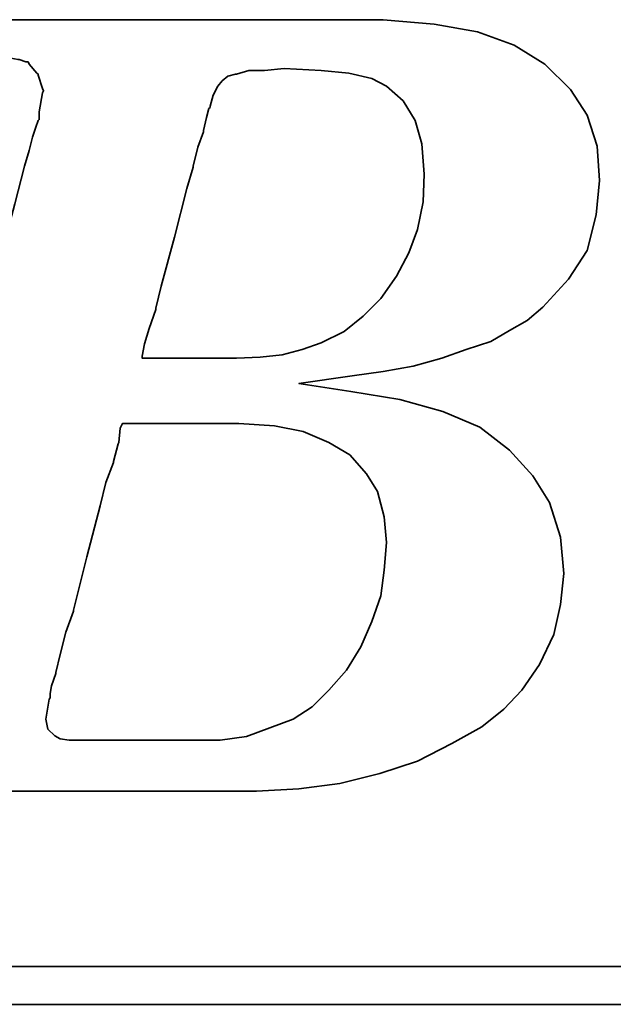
# Model space of a CAD drawing. Extents: x -283 to 368, y -132 to 87.
# Tile 30 of 48: x 337.49 to 338.54, y 30.24 to 31.98. Entities that reach past the tile are written whole.
import ezdxf

# ---------------------------------------------------------------- set-up
doc = ezdxf.new("R2010")
doc.units = 0
doc.header["$MEASUREMENT"] = 0
doc.layers.add('DIM', color=4, linetype='CONTINUOUS')
doc.layers.add('layer 1', color=7, linetype='CONTINUOUS')

# ---------------------------------------------------------------- blocks, each defined once
blk = doc.blocks.new('TBI MOTION logo(完整正式版)')
at = {"layer": 'layer 1', "color": 22, "lineweight": 35}
for points, knots in [([(-64.65375, -6.86375), (-64.65375, -6.86375), (-64.84375, -7.29625), (-64.84375, -7.29625), (-64.84375, -7.29625), (-64.84375, -7.29625), (-64.86875, -7.34375), (-64.86875, -7.34375), (-64.86875, -7.34375), (-64.86875, -7.34375), (-64.86875, -7.36875), (-64.86875, -7.36875), (-64.86875, -7.36875), (-64.86875, -7.36875), (-65.15375, -7.65375), (-65.15375, -7.65375), (-65.15375, -7.65375), (-65.15375, -7.65375), (-65.17875, -7.65375), (-65.17875, -7.65375), (-65.17875, -7.65375), (-65.17875, -7.65375), (-65.20375, -7.67875), (-65.20375, -7.67875), (-65.20375, -7.67875), (-65.20375, -7.67875), (-65.58875, -7.87125), (-65.58875, -7.87125), (-65.58875, -7.87125), (-65.58875, -7.87125), (-65.63375, -7.87125), (-65.63375, -7.87125), (-65.63375, -7.87125), (-65.63375, -7.87125), (-65.65875, -7.89375), (-65.65875, -7.89375), (-65.65875, -7.89375), (-65.65875, -7.89375), (-66.09375, -7.94375), (-66.09375, -7.94375), (-66.09375, -7.94375), (-66.09375, -7.94375), (-66.11375, -7.94375), (-66.11375, -7.94375), (-66.11375, -7.94375), (-66.11375, -7.94375), (-66.16375, -7.94375), (-66.16375, -7.94375), (-66.16375, -7.94375), (-66.16375, -7.94375), (-66.30875, -7.94375), (-66.30875, -7.94375), (-66.30875, -7.94375), (-66.30875, -7.94375), (-66.69375, -7.94375), (-66.69375, -7.94375), (-66.69375, -7.94375), (-66.69375, -7.94375), (-67.07375, -7.94375), (-67.07375, -7.94375), (-67.07375, -7.94375), (-67.07375, -7.94375), (-67.12375, -7.94375), (-67.12375, -7.94375), (-67.12375, -7.94375), (-67.12375, -7.94375), (-67.12375, -7.96625), (-67.12375, -7.96625), (-67.12375, -7.96625), (-67.12375, -7.96625), (-67.14875, -7.99125), (-67.14875, -7.99125), (-67.14875, -7.99125), (-67.14875, -7.99125), (-67.24375, -8.34875), (-67.24375, -8.34875), (-67.24375, -8.34875), (-67.24375, -8.34875), (-67.31375, -8.68625), (-67.31375, -8.68625), (-67.31375, -8.68625), (-67.31375, -8.68625), (-67.26875, -8.68625), (-67.26875, -8.68625), (-67.26875, -8.68625), (-67.26875, -8.68625), (-67.07375, -8.68625), (-67.07375, -8.68625), (-67.07375, -8.68625), (-67.07375, -8.68625), (-66.54875, -8.68625), (-66.54875, -8.68625), (-66.54875, -8.68625), (-66.54875, -8.68625), (-65.82625, -8.68625), (-65.82625, -8.68625), (-65.82625, -8.68625), (-65.82625, -8.68625), (-65.01375, -8.68625), (-65.01375, -8.68625), (-65.01375, -8.68625), (-65.01375, -8.68625), (-64.05375, -8.68625), (-64.05375, -8.68625), (-64.05375, -8.68625), (-64.05375, -8.68625), (-62.08375, -8.68625), (-62.08375, -8.68625), (-62.08375, -8.68625), (-62.08375, -8.68625), (-60.06875, -8.68625), (-60.06875, -8.68625), (-60.06875, -8.68625), (-60.06875, -8.68625), (-59.10875, -8.68625), (-59.10875, -8.68625), (-59.10875, -8.68625), (-59.10875, -8.68625), (-58.29375, -8.68625), (-58.29375, -8.68625), (-58.29375, -8.68625), (-58.29375, -8.68625), (-57.57375, -8.68625), (-57.57375, -8.68625), (-57.57375, -8.68625), (-57.57375, -8.68625), (-57.04875, -8.68625), (-57.04875, -8.68625), (-57.04875, -8.68625), (-57.04875, -8.68625), (-56.85375, -8.68625), (-56.85375, -8.68625), (-56.85375, -8.68625), (-56.85375, -8.68625), (-56.70875, -8.68625), (-56.70875, -8.68625), (-56.70875, -8.68625), (-56.70875, -8.68625), (-56.61375, -8.68625), (-56.61375, -8.68625), (-56.61375, -8.68625), (-56.61375, -8.68625), (-56.56875, -8.68625), (-56.56875, -8.68625), (-56.56875, -8.68625), (-56.56875, -8.68625), (-55.65375, -8.63875), (-55.65375, -8.63875), (-55.65375, -8.63875), (-55.65375, -8.63875), (-54.76875, -8.51875), (-54.76875, -8.51875), (-54.76875, -8.51875), (-54.76875, -8.51875), (-53.90375, -8.30375), (-53.90375, -8.30375), (-53.90375, -8.30375), (-53.90375, -8.30375), (-53.08875, -8.03875), (-53.08875, -8.03875), (-53.08875, -8.03875), (-53.08875, -8.03875), (-52.34375, -7.65375), (-52.34375, -7.65375), (-52.34375, -7.65375), (-52.34375, -7.65375), (-51.69875, -7.29625), (-51.69875, -7.29625), (-51.69875, -7.29625), (-51.69875, -7.29625), (-51.21875, -6.91125), (-51.21875, -6.91125), (-51.21875, -6.91125), (-51.21875, -6.91125), (-50.83375, -6.50375), (-50.83375, -6.50375), (-50.83375, -6.50375), (-50.83375, -6.50375), (-50.44875, -5.94875), (-50.44875, -5.94875), (-50.44875, -5.94875), (-50.44875, -5.94875), (-50.13875, -5.30375), (-50.13875, -5.30375), (-50.13875, -5.30375), (-50.13875, -5.30375), (-49.99375, -4.65375), (-49.99375, -4.65375), (-49.99375, -4.65375), (-49.99375, -4.65375), (-49.92375, -3.98375), (-49.92375, -3.98375), (-49.92375, -3.98375), (-49.92375, -3.98375), (-49.99375, -3.19374), (-49.99375, -3.19374), (-49.99375, -3.19374), (-49.99375, -3.19374), (-50.23374, -2.44874), (-50.23374, -2.44874), (-50.23374, -2.44874), (-50.23374, -2.44874), (-50.59375, -1.87374), (-50.59375, -1.87374), (-50.59375, -1.87374), (-50.59375, -1.87374), (-51.09875, -1.31874), (-51.09875, -1.31874), (-51.09875, -1.31874), (-51.09875, -1.31874), (-51.74375, -0.81875), (-51.74375, -0.81875), (-51.74375, -0.81875), (-51.74375, -0.81875), (-52.53875, -0.48125), (-52.53875, -0.48125), (-52.53875, -0.48125), (-52.53875, -0.48125), (-53.47375, -0.21875), (-53.47375, -0.21875), (-53.47375, -0.21875), (-53.47375, -0.21875), (-54.52875, -0.04874), (-54.52875, -0.04874), (-54.52875, -0.04874), (-54.52875, -0.04874), (-55.65375, 0.12125), (-55.65375, 0.12125), (-55.65375, 0.12125), (-55.65375, 0.12125), (-54.50375, 0.28624), (-54.50375, 0.28624), (-54.50375, 0.28624), (-54.50375, 0.28624), (-53.83375, 0.38124), (-53.83375, 0.38124), (-53.83375, 0.38124), (-53.83375, 0.38124), (-53.18375, 0.50125), (-53.18375, 0.50125), (-53.18375, 0.50125), (-53.18375, 0.50125), (-52.55875, 0.66874), (-52.55875, 0.66874), (-52.55875, 0.66874), (-52.55875, 0.66874), (-52.03375, 0.86124), (-52.03375, 0.86124), (-52.03375, 0.86124), (-52.03375, 0.86124), (-51.50374, 1.03124), (-51.50374, 1.03124), (-51.50374, 1.03124), (-51.50374, 1.03124), (-51.09875, 1.27125), (-51.09875, 1.27125), (-51.09875, 1.27125), (-51.09875, 1.27125), (-50.71375, 1.48624), (-50.71375, 1.48624), (-50.71375, 1.48624), (-50.71375, 1.48624), (-50.37625, 1.77625), (-50.37625, 1.77625), (-50.37625, 1.77625), (-50.37625, 1.77625), (-49.82375, 2.37625), (-49.82375, 2.37625), (-49.82375, 2.37625), (-49.82375, 2.37625), (-49.41875, 2.99625), (-49.41875, 2.99625), (-49.41875, 2.99625), (-49.41875, 2.99625), (-49.22375, 3.76625), (-49.22375, 3.76625), (-49.22375, 3.76625), (-49.22375, 3.76625), (-49.15375, 4.50874), (-49.15375, 4.50874), (-49.15375, 4.50874), (-49.15375, 4.50874), (-49.20375, 5.25125), (-49.20375, 5.25125), (-49.20375, 5.25125), (-49.20375, 5.25125), (-49.41875, 5.92625), (-49.41875, 5.92625), (-49.41875, 5.92625), (-49.41875, 5.92625), (-49.77875, 6.47625), (-49.77875, 6.47625), (-49.77875, 6.47625), (-49.77875, 6.47625), (-50.33125, 7.02624), (-50.33125, 7.02624), (-50.33125, 7.02624), (-50.33125, 7.02624), (-51.00125, 7.43625), (-51.00125, 7.43625), (-51.00125, 7.43625), (-51.00125, 7.43625), (-51.79375, 7.72625), (-51.79375, 7.72625), (-51.79375, 7.72625), (-51.79375, 7.72625), (-52.72875, 7.89124), (-52.72875, 7.89124), (-52.72875, 7.89124), (-52.72875, 7.89124), (-53.83375, 7.98625), (-53.83375, 7.98625), (-53.83375, 7.98625), (-53.83375, 7.98625), (-53.92875, 7.98625), (-53.92875, 7.98625), (-53.92875, 7.98625), (-53.92875, 7.98625), (-54.26375, 7.98625), (-54.26375, 7.98625), (-54.26375, 7.98625), (-54.26375, 7.98625), (-54.74375, 7.98625), (-54.74375, 7.98625), (-54.74375, 7.98625), (-54.74375, 7.98625), (-55.36875, 7.98625), (-55.36875, 7.98625), (-55.36875, 7.98625), (-55.36875, 7.98625), (-56.13375, 7.98625), (-56.13375, 7.98625), (-56.13375, 7.98625), (-56.13375, 7.98625), (-56.94875, 7.98625), (-56.94875, 7.98625), (-56.94875, 7.98625), (-56.94875, 7.98625), (-58.77625, 7.98625), (-58.77625, 7.98625), (-58.77625, 7.98625), (-58.77625, 7.98625), (-60.59875, 7.98625), (-60.59875, 7.98625), (-60.59875, 7.98625), (-60.59875, 7.98625), (-61.41375, 7.98625), (-61.41375, 7.98625), (-61.41375, 7.98625), (-61.41375, 7.98625), (-62.17875, 7.98625), (-62.17875, 7.98625), (-62.17875, 7.98625), (-62.17875, 7.98625), (-62.80375, 7.98625), (-62.80375, 7.98625), (-62.80375, 7.98625), (-62.80375, 7.98625), (-63.30625, 7.98625), (-63.30625, 7.98625), (-63.30625, 7.98625), (-63.30625, 7.98625), (-63.57375, 7.98625), (-63.57375, 7.98625), (-63.57375, 7.98625), (-63.57375, 7.98625), (-63.57375, 7.96375), (-63.57375, 7.96375), (-63.57375, 7.96375), (-63.57375, 7.96375), (-63.59875, 7.94125), (-63.59875, 7.94125), (-63.59875, 7.94125), (-63.59875, 7.94125), (-63.69375, 7.55625), (-63.69375, 7.55625), (-63.69375, 7.55625), (-63.69375, 7.55625), (-63.76375, 7.24624), (-63.76375, 7.24624), (-63.76375, 7.24624), (-63.76375, 7.24624), (-63.23875, 7.24624), (-63.23875, 7.24624), (-63.23875, 7.24624), (-63.23875, 7.24624), (-62.75875, 7.24624), (-62.75875, 7.24624), (-62.75875, 7.24624), (-62.75875, 7.24624), (-62.61125, 7.24624), (-62.61125, 7.24624), (-62.61125, 7.24624), (-62.61125, 7.24624), (-62.56625, 7.24624), (-62.56625, 7.24624), (-62.56625, 7.24624), (-62.56625, 7.24624), (-62.22875, 7.24624), (-62.22875, 7.24624), (-62.22875, 7.24624), (-62.22875, 7.24624), (-62.20375, 7.24624), (-62.20375, 7.24624), (-62.20375, 7.24624), (-62.20375, 7.24624), (-62.17875, 7.21875), (-62.17875, 7.21875), (-62.17875, 7.21875), (-62.17875, 7.21875), (-61.96375, 7.17125), (-61.96375, 7.17125), (-61.96375, 7.17125), (-61.96375, 7.17125), (-61.72375, 7.12624), (-61.72375, 7.12624), (-61.72375, 7.12624), (-61.72375, 7.12624), (-61.70375, 7.12624), (-61.70375, 7.12624), (-61.70375, 7.12624), (-61.70375, 7.12624), (-61.55875, 7.07624), (-61.55875, 7.07624), (-61.55875, 7.07624), (-61.55875, 7.07624), (-61.50875, 7.07624), (-61.50875, 7.07624), (-61.50875, 7.07624), (-61.50875, 7.07624), (-61.48375, 7.02624), (-61.48375, 7.02624), (-61.48375, 7.02624), (-61.48375, 7.02624), (-61.31875, 6.83375), (-61.31875, 6.83375), (-61.31875, 6.83375), (-61.31875, 6.83375), (-61.29375, 6.81125), (-61.29375, 6.81125), (-61.29375, 6.81125), (-61.29375, 6.81125), (-61.29375, 6.78625), (-61.29375, 6.78625), (-61.29375, 6.78625), (-61.29375, 6.78625), (-61.19875, 6.50124), (-61.19875, 6.50124), (-61.19875, 6.50124), (-61.19875, 6.50124), (-61.17375, 6.45124), (-61.17375, 6.45124), (-61.17375, 6.45124), (-61.17375, 6.45124), (-61.19875, 6.40625), (-61.19875, 6.40625), (-61.19875, 6.40625), (-61.19875, 6.40625), (-61.26875, 5.99624), (-61.26875, 5.99624), (-61.26875, 5.99624), (-61.26875, 5.99624), (-61.26875, 5.85125), (-61.26875, 5.85125), (-61.26875, 5.85125), (-61.26875, 5.85125), (-61.26875, 5.82625), (-61.26875, 5.82625), (-61.26875, 5.82625), (-61.26875, 5.82625), (-61.29375, 5.80625), (-61.29375, 5.80625), (-61.29375, 5.80625), (-61.29375, 5.80625), (-61.34125, 5.66125), (-61.34125, 5.66125), (-61.34125, 5.66125), (-61.34125, 5.66125), (-61.41375, 5.44625), (-61.41375, 5.44625), (-61.41375, 5.44625), (-61.41375, 5.44625), (-61.48375, 5.15625), (-61.48375, 5.15625), (-61.48375, 5.15625), (-61.48375, 5.15625), (-61.58375, 4.82124), (-61.58375, 4.82124), (-61.58375, 4.82124), (-61.58375, 4.82124), (-61.79875, 4.00375), (-61.79875, 4.00375), (-61.79875, 4.00375), (-61.79875, 4.00375), (-62.05875, 2.99625), (-62.05875, 2.99625), (-62.05875, 2.99625), (-62.05875, 2.99625), (-62.34875, 1.91625), (-62.34875, 1.91625), (-62.34875, 1.91625), (-62.34875, 1.91625), (-62.97375, -0.41124), (-62.97375, -0.41124), (-62.97375, -0.41124), (-62.97375, -0.41124), (-63.59875, -2.75875), (-63.59875, -2.75875), (-63.59875, -2.75875), (-63.59875, -2.75875), (-63.88375, -3.86374), (-63.88375, -3.86374), (-63.88375, -3.86374), (-63.88375, -3.86374), (-64.14875, -4.82374), (-64.14875, -4.82374), (-64.14875, -4.82374), (-64.14875, -4.82374), (-64.36375, -5.64125), (-64.36375, -5.64125), (-64.36375, -5.64125), (-64.36375, -5.64125), (-64.43625, -5.97625), (-64.43625, -5.97625), (-64.43625, -5.97625), (-64.43625, -5.97625), (-64.50875, -6.28625), (-64.50875, -6.28625), (-64.50875, -6.28625), (-64.50875, -6.28625), (-64.50875, -6.30875), (-64.50875, -6.30875), (-64.50875, -6.30875), (-64.50875, -6.30875), (-64.57875, -6.50375), (-64.57875, -6.50375), (-64.57875, -6.50375), (-64.57875, -6.50375), (-64.62875, -6.69625), (-64.62875, -6.69625), (-64.62875, -6.69625), (-64.62875, -6.69625), (-64.62875, -6.76875), (-64.62875, -6.76875), (-64.62875, -6.76875), (-64.62875, -6.76875), (-64.62875, -6.81375), (-64.62875, -6.81375), (-64.62875, -6.81375), (-64.62875, -6.81375), (-64.62875, -6.83875), (-64.62875, -6.83875), (-64.62875, -6.83875), (-64.62875, -6.83875), (-64.65375, -6.86375), (-64.65375, -6.86375)], [0, 0, 0, 0, 0.00719424, 0.00719424, 0.00719424, 0.00719424, 0.01438849, 0.01438849, 0.01438849, 0.01438849, 0.02158273, 0.02158273, 0.02158273, 0.02158273, 0.02877698, 0.02877698, 0.02877698, 0.02877698, 0.03597122, 0.03597122, 0.03597122, 0.03597122, 0.04316547, 0.04316547, 0.04316547, 0.04316547, 0.05035971, 0.05035971, 0.05035971, 0.05035971, 0.05755396, 0.05755396, 0.05755396, 0.05755396, 0.0647482, 0.0647482, 0.0647482, 0.0647482, 0.07194245, 0.07194245, 0.07194245, 0.07194245, 0.07913669, 0.07913669, 0.07913669, 0.07913669, 0.08633094, 0.08633094, 0.08633094, 0.08633094, 0.09352518, 0.09352518, 0.09352518, 0.09352518, 0.10071942, 0.10071942, 0.10071942, 0.10071942, 0.10791367, 0.10791367, 0.10791367, 0.10791367, 0.11510791, 0.11510791, 0.11510791, 0.11510791, 0.12230216, 0.12230216, 0.12230216, 0.12230216, 0.1294964, 0.1294964, 0.1294964, 0.1294964, 0.13669065, 0.13669065, 0.13669065, 0.13669065, 0.14388489, 0.14388489, 0.14388489, 0.14388489, 0.15107914, 0.15107914, 0.15107914, 0.15107914, 0.15827338, 0.15827338, 0.15827338, 0.15827338, 0.16546763, 0.16546763, 0.16546763, 0.16546763, 0.17266187, 0.17266187, 0.17266187, 0.17266187, 0.17985612, 0.17985612, 0.17985612, 0.17985612, 0.18705036, 0.18705036, 0.18705036, 0.18705036, 0.1942446, 0.1942446, 0.1942446, 0.1942446, 0.20143885, 0.20143885, 0.20143885, 0.20143885, 0.20863309, 0.20863309, 0.20863309, 0.20863309, 0.21582734, 0.21582734, 0.21582734, 0.21582734, 0.22302158, 0.22302158, 0.22302158, 0.22302158, 0.23021583, 0.23021583, 0.23021583, 0.23021583, 0.23741007, 0.23741007, 0.23741007, 0.23741007, 0.24460432, 0.24460432, 0.24460432, 0.24460432, 0.25179856, 0.25179856, 0.25179856, 0.25179856, 0.25899281, 0.25899281, 0.25899281, 0.25899281, 0.26618705, 0.26618705, 0.26618705, 0.26618705, 0.27338129, 0.27338129, 0.27338129, 0.27338129, 0.28057554, 0.28057554, 0.28057554, 0.28057554, 0.28776978, 0.28776978, 0.28776978, 0.28776978, 0.29496403, 0.29496403, 0.29496403, 0.29496403, 0.30215827, 0.30215827, 0.30215827, 0.30215827, 0.30935252, 0.30935252, 0.30935252, 0.30935252, 0.31654676, 0.31654676, 0.31654676, 0.31654676, 0.32374101, 0.32374101, 0.32374101, 0.32374101, 0.33093525, 0.33093525, 0.33093525, 0.33093525, 0.3381295, 0.3381295, 0.3381295, 0.3381295, 0.34532374, 0.34532374, 0.34532374, 0.34532374, 0.35251799, 0.35251799, 0.35251799, 0.35251799, 0.35971223, 0.35971223, 0.35971223, 0.35971223, 0.36690647, 0.36690647, 0.36690647, 0.36690647, 0.37410072, 0.37410072, 0.37410072, 0.37410072, 0.38129496, 0.38129496, 0.38129496, 0.38129496, 0.38848921, 0.38848921, 0.38848921, 0.38848921, 0.39568345, 0.39568345, 0.39568345, 0.39568345, 0.4028777, 0.4028777, 0.4028777, 0.4028777, 0.41007194, 0.41007194, 0.41007194, 0.41007194, 0.41726619, 0.41726619, 0.41726619, 0.41726619, 0.42446043, 0.42446043, 0.42446043, 0.42446043, 0.43165468, 0.43165468, 0.43165468, 0.43165468, 0.43884892, 0.43884892, 0.43884892, 0.43884892, 0.44604317, 0.44604317, 0.44604317, 0.44604317, 0.45323741, 0.45323741, 0.45323741, 0.45323741, 0.46043165, 0.46043165, 0.46043165, 0.46043165, 0.4676259, 0.4676259, 0.4676259, 0.4676259, 0.47482014, 0.47482014, 0.47482014, 0.47482014, 0.48201439, 0.48201439, 0.48201439, 0.48201439, 0.48920863, 0.48920863, 0.48920863, 0.48920863, 0.49640288, 0.49640288, 0.49640288, 0.49640288, 0.50359712, 0.50359712, 0.50359712, 0.50359712, 0.51079137, 0.51079137, 0.51079137, 0.51079137, 0.51798561, 0.51798561, 0.51798561, 0.51798561, 0.52517986, 0.52517986, 0.52517986, 0.52517986, 0.5323741, 0.5323741, 0.5323741, 0.5323741, 0.53956835, 0.53956835, 0.53956835, 0.53956835, 0.54676259, 0.54676259, 0.54676259, 0.54676259, 0.55395683, 0.55395683, 0.55395683, 0.55395683, 0.56115108, 0.56115108, 0.56115108, 0.56115108, 0.56834532, 0.56834532, 0.56834532, 0.56834532, 0.57553957, 0.57553957, 0.57553957, 0.57553957, 0.58273381, 0.58273381, 0.58273381, 0.58273381, 0.58992806, 0.58992806, 0.58992806, 0.58992806, 0.5971223, 0.5971223, 0.5971223, 0.5971223, 0.60431655, 0.60431655, 0.60431655, 0.60431655, 0.61151079, 0.61151079, 0.61151079, 0.61151079, 0.61870504, 0.61870504, 0.61870504, 0.61870504, 0.62589928, 0.62589928, 0.62589928, 0.62589928, 0.63309353, 0.63309353, 0.63309353, 0.63309353, 0.64028777, 0.64028777, 0.64028777, 0.64028777, 0.64748201, 0.64748201, 0.64748201, 0.64748201, 0.65467626, 0.65467626, 0.65467626, 0.65467626, 0.6618705, 0.6618705, 0.6618705, 0.6618705, 0.66906475, 0.66906475, 0.66906475, 0.66906475, 0.67625899, 0.67625899, 0.67625899, 0.67625899, 0.68345324, 0.68345324, 0.68345324, 0.68345324, 0.69064748, 0.69064748, 0.69064748, 0.69064748, 0.69784173, 0.69784173, 0.69784173, 0.69784173, 0.70503597, 0.70503597, 0.70503597, 0.70503597, 0.71223022, 0.71223022, 0.71223022, 0.71223022, 0.71942446, 0.71942446, 0.71942446, 0.71942446, 0.72661871, 0.72661871, 0.72661871, 0.72661871, 0.73381295, 0.73381295, 0.73381295, 0.73381295, 0.74100719, 0.74100719, 0.74100719, 0.74100719, 0.74820144, 0.74820144, 0.74820144, 0.74820144, 0.75539568, 0.75539568, 0.75539568, 0.75539568, 0.76258993, 0.76258993, 0.76258993, 0.76258993, 0.76978417, 0.76978417, 0.76978417, 0.76978417, 0.77697842, 0.77697842, 0.77697842, 0.77697842, 0.78417266, 0.78417266, 0.78417266, 0.78417266, 0.79136691, 0.79136691, 0.79136691, 0.79136691, 0.79856115, 0.79856115, 0.79856115, 0.79856115, 0.8057554, 0.8057554, 0.8057554, 0.8057554, 0.81294964, 0.81294964, 0.81294964, 0.81294964, 0.82014388, 0.82014388, 0.82014388, 0.82014388, 0.82733813, 0.82733813, 0.82733813, 0.82733813, 0.83453237, 0.83453237, 0.83453237, 0.83453237, 0.84172662, 0.84172662, 0.84172662, 0.84172662, 0.84892086, 0.84892086, 0.84892086, 0.84892086, 0.85611511, 0.85611511, 0.85611511, 0.85611511, 0.86330935, 0.86330935, 0.86330935, 0.86330935, 0.8705036, 0.8705036, 0.8705036, 0.8705036, 0.87769784, 0.87769784, 0.87769784, 0.87769784, 0.88489209, 0.88489209, 0.88489209, 0.88489209, 0.89208633, 0.89208633, 0.89208633, 0.89208633, 0.89928058, 0.89928058, 0.89928058, 0.89928058, 0.90647482, 0.90647482, 0.90647482, 0.90647482, 0.91366906, 0.91366906, 0.91366906, 0.91366906, 0.92086331, 0.92086331, 0.92086331, 0.92086331, 0.92805755, 0.92805755, 0.92805755, 0.92805755, 0.9352518, 0.9352518, 0.9352518, 0.9352518, 0.94244604, 0.94244604, 0.94244604, 0.94244604, 0.94964029, 0.94964029, 0.94964029, 0.94964029, 0.95683453, 0.95683453, 0.95683453, 0.95683453, 0.96402878, 0.96402878, 0.96402878, 0.96402878, 0.97122302, 0.97122302, 0.97122302, 0.97122302, 0.97841727, 0.97841727, 0.97841727, 0.97841727, 0.98561151, 0.98561151, 0.98561151, 0.98561151, 0.99280576, 0.99280576, 0.99280576, 0.99280576, 1, 1, 1, 1]), ([(-57.50375, 6.35625), (-57.50375, 6.35625), (-57.57375, 6.11625), (-57.57375, 6.11625), (-57.57375, 6.11625), (-57.57375, 6.11625), (-57.57375, 6.09125), (-57.57375, 6.09125), (-57.57375, 6.09125), (-57.57375, 6.09125), (-57.59875, 6.06625), (-57.59875, 6.06625), (-57.59875, 6.06625), (-57.59875, 6.06625), (-57.64875, 5.87625), (-57.64875, 5.87625), (-57.64875, 5.87625), (-57.64875, 5.87625), (-57.71875, 5.58875), (-57.71875, 5.58875), (-57.71875, 5.58875), (-57.71875, 5.58875), (-57.71875, 5.56625), (-57.71875, 5.56625), (-57.71875, 5.56625), (-57.71875, 5.56625), (-57.83875, 5.23125), (-57.83875, 5.23125), (-57.83875, 5.23125), (-57.83875, 5.23125), (-57.93625, 4.82124), (-57.93625, 4.82124), (-57.93625, 4.82124), (-57.93625, 4.82124), (-57.93625, 4.79624), (-57.93625, 4.79624), (-57.93625, 4.79624), (-57.93625, 4.79624), (-58.07875, 4.34125), (-58.07875, 4.34125), (-58.07875, 4.34125), (-58.07875, 4.34125), (-58.34375, 3.28625), (-58.34375, 3.28625), (-58.34375, 3.28625), (-58.34375, 3.28625), (-58.62875, 2.23124), (-58.62875, 2.23124), (-58.62875, 2.23124), (-58.62875, 2.23124), (-58.74875, 1.75125), (-58.74875, 1.75125), (-58.74875, 1.75125), (-58.74875, 1.75125), (-58.74875, 1.72625), (-58.74875, 1.72625), (-58.74875, 1.72625), (-58.74875, 1.72625), (-58.89375, 1.31625), (-58.89375, 1.31625), (-58.89375, 1.31625), (-58.89375, 1.31625), (-58.98875, 0.98124), (-58.98875, 0.98124), (-58.98875, 0.98124), (-58.98875, 0.98124), (-59.03875, 0.71625), (-59.03875, 0.71625), (-59.03875, 0.71625), (-59.03875, 0.71625), (-59.03875, 0.66874), (-59.03875, 0.66874), (-59.03875, 0.66874), (-59.03875, 0.66874), (-58.91875, 0.66874), (-58.91875, 0.66874), (-58.91875, 0.66874), (-58.91875, 0.66874), (-58.53375, 0.66874), (-58.53375, 0.66874), (-58.53375, 0.66874), (-58.53375, 0.66874), (-58.10375, 0.66874), (-58.10375, 0.66874), (-58.10375, 0.66874), (-58.10375, 0.66874), (-57.66875, 0.66874), (-57.66875, 0.66874), (-57.66875, 0.66874), (-57.66875, 0.66874), (-57.33375, 0.66874), (-57.33375, 0.66874), (-57.33375, 0.66874), (-57.33375, 0.66874), (-57.09375, 0.66874), (-57.09375, 0.66874), (-57.09375, 0.66874), (-57.09375, 0.66874), (-56.99875, 0.66874), (-56.99875, 0.66874), (-56.99875, 0.66874), (-56.99875, 0.66874), (-56.49375, 0.69374), (-56.49375, 0.69374), (-56.49375, 0.69374), (-56.49375, 0.69374), (-56.01375, 0.74374), (-56.01375, 0.74374), (-56.01375, 0.74374), (-56.01375, 0.74374), (-55.58375, 0.86124), (-55.58375, 0.86124), (-55.58375, 0.86124), (-55.58375, 0.86124), (-55.17375, 1.00624), (-55.17375, 1.00624), (-55.17375, 1.00624), (-55.17375, 1.00624), (-54.67375, 1.24625), (-54.67375, 1.24625), (-54.67375, 1.24625), (-54.67375, 1.24625), (-54.26375, 1.58124), (-54.26375, 1.58124), (-54.26375, 1.58124), (-54.26375, 1.58124), (-53.87875, 1.96374), (-53.87875, 1.96374), (-53.87875, 1.96374), (-53.87875, 1.96374), (-53.54375, 2.44625), (-53.54375, 2.44625), (-53.54375, 2.44625), (-53.54375, 2.44625), (-53.27875, 2.95125), (-53.27875, 2.95125), (-53.27875, 2.95125), (-53.27875, 2.95125), (-53.08875, 3.45124), (-53.08875, 3.45124), (-53.08875, 3.45124), (-53.08875, 3.45124), (-52.96875, 4.05124), (-52.96875, 4.05124), (-52.96875, 4.05124), (-52.96875, 4.05124), (-52.94375, 4.65125), (-52.94375, 4.65125), (-52.94375, 4.65125), (-52.94375, 4.65125), (-52.99375, 5.30125), (-52.99375, 5.30125), (-52.99375, 5.30125), (-52.99375, 5.30125), (-53.13875, 5.80625), (-53.13875, 5.80625), (-53.13875, 5.80625), (-53.13875, 5.80625), (-53.39875, 6.23625), (-53.39875, 6.23625), (-53.39875, 6.23625), (-53.39875, 6.23625), (-53.75875, 6.54875), (-53.75875, 6.54875), (-53.75875, 6.54875), (-53.75875, 6.54875), (-54.07375, 6.71625), (-54.07375, 6.71625), (-54.07375, 6.71625), (-54.07375, 6.71625), (-54.57375, 6.83375), (-54.57375, 6.83375), (-54.57375, 6.83375), (-54.57375, 6.83375), (-55.17375, 6.88625), (-55.17375, 6.88625), (-55.17375, 6.88625), (-55.17375, 6.88625), (-55.96875, 6.93125), (-55.96875, 6.93125), (-55.96875, 6.93125), (-55.96875, 6.93125), (-56.39875, 6.88625), (-56.39875, 6.88625), (-56.39875, 6.88625), (-56.39875, 6.88625), (-56.42125, 6.88625), (-56.42125, 6.88625), (-56.42125, 6.88625), (-56.42125, 6.88625), (-56.73375, 6.88625), (-56.73375, 6.88625), (-56.73375, 6.88625), (-56.73375, 6.88625), (-56.99875, 6.81125), (-56.99875, 6.81125), (-56.99875, 6.81125), (-56.99875, 6.81125), (-57.02375, 6.81125), (-57.02375, 6.81125), (-57.02375, 6.81125), (-57.02375, 6.81125), (-57.18875, 6.76625), (-57.18875, 6.76625), (-57.18875, 6.76625), (-57.18875, 6.76625), (-57.30875, 6.66625), (-57.30875, 6.66625), (-57.30875, 6.66625), (-57.30875, 6.66625), (-57.40875, 6.54875), (-57.40875, 6.54875), (-57.40875, 6.54875), (-57.40875, 6.54875), (-57.50375, 6.35625), (-57.50375, 6.35625)], [0, 0, 0, 0, 0.01851852, 0.01851852, 0.01851852, 0.01851852, 0.03703704, 0.03703704, 0.03703704, 0.03703704, 0.05555556, 0.05555556, 0.05555556, 0.05555556, 0.07407407, 0.07407407, 0.07407407, 0.07407407, 0.09259259, 0.09259259, 0.09259259, 0.09259259, 0.11111111, 0.11111111, 0.11111111, 0.11111111, 0.12962963, 0.12962963, 0.12962963, 0.12962963, 0.14814815, 0.14814815, 0.14814815, 0.14814815, 0.16666667, 0.16666667, 0.16666667, 0.16666667, 0.18518519, 0.18518519, 0.18518519, 0.18518519, 0.2037037, 0.2037037, 0.2037037, 0.2037037, 0.22222222, 0.22222222, 0.22222222, 0.22222222, 0.24074074, 0.24074074, 0.24074074, 0.24074074, 0.25925926, 0.25925926, 0.25925926, 0.25925926, 0.27777778, 0.27777778, 0.27777778, 0.27777778, 0.2962963, 0.2962963, 0.2962963, 0.2962963, 0.31481481, 0.31481481, 0.31481481, 0.31481481, 0.33333333, 0.33333333, 0.33333333, 0.33333333, 0.35185185, 0.35185185, 0.35185185, 0.35185185, 0.37037037, 0.37037037, 0.37037037, 0.37037037, 0.38888889, 0.38888889, 0.38888889, 0.38888889, 0.40740741, 0.40740741, 0.40740741, 0.40740741, 0.42592593, 0.42592593, 0.42592593, 0.42592593, 0.44444444, 0.44444444, 0.44444444, 0.44444444, 0.46296296, 0.46296296, 0.46296296, 0.46296296, 0.48148148, 0.48148148, 0.48148148, 0.48148148, 0.5, 0.5, 0.5, 0.5, 0.51851852, 0.51851852, 0.51851852, 0.51851852, 0.53703704, 0.53703704, 0.53703704, 0.53703704, 0.55555556, 0.55555556, 0.55555556, 0.55555556, 0.57407407, 0.57407407, 0.57407407, 0.57407407, 0.59259259, 0.59259259, 0.59259259, 0.59259259, 0.61111111, 0.61111111, 0.61111111, 0.61111111, 0.62962963, 0.62962963, 0.62962963, 0.62962963, 0.64814815, 0.64814815, 0.64814815, 0.64814815, 0.66666667, 0.66666667, 0.66666667, 0.66666667, 0.68518519, 0.68518519, 0.68518519, 0.68518519, 0.7037037, 0.7037037, 0.7037037, 0.7037037, 0.72222222, 0.72222222, 0.72222222, 0.72222222, 0.74074074, 0.74074074, 0.74074074, 0.74074074, 0.75925926, 0.75925926, 0.75925926, 0.75925926, 0.77777778, 0.77777778, 0.77777778, 0.77777778, 0.7962963, 0.7962963, 0.7962963, 0.7962963, 0.81481481, 0.81481481, 0.81481481, 0.81481481, 0.83333333, 0.83333333, 0.83333333, 0.83333333, 0.85185185, 0.85185185, 0.85185185, 0.85185185, 0.87037037, 0.87037037, 0.87037037, 0.87037037, 0.88888889, 0.88888889, 0.88888889, 0.88888889, 0.90740741, 0.90740741, 0.90740741, 0.90740741, 0.92592593, 0.92592593, 0.92592593, 0.92592593, 0.94444444, 0.94444444, 0.94444444, 0.94444444, 0.96296296, 0.96296296, 0.96296296, 0.96296296, 0.98148148, 0.98148148, 0.98148148, 0.98148148, 1, 1, 1, 1]), ([(-61.03125, -6.57375), (-61.03125, -6.57375), (-61.03125, -6.67125), (-61.03125, -6.67125), (-61.03125, -6.67125), (-61.03125, -6.67125), (-61.05375, -6.69625), (-61.05375, -6.69625), (-61.05375, -6.69625), (-61.05375, -6.69625), (-61.12375, -7.12875), (-61.12375, -7.12875), (-61.12375, -7.12875), (-61.12375, -7.12875), (-61.07875, -7.34375), (-61.07875, -7.34375), (-61.07875, -7.34375), (-61.07875, -7.34375), (-60.93375, -7.48875), (-60.93375, -7.48875), (-60.93375, -7.48875), (-60.93375, -7.48875), (-60.81375, -7.55625), (-60.81375, -7.55625), (-60.81375, -7.55625), (-60.81375, -7.55625), (-60.62375, -7.58375), (-60.62375, -7.58375), (-60.62375, -7.58375), (-60.62375, -7.58375), (-60.30875, -7.58375), (-60.30875, -7.58375), (-60.30875, -7.58375), (-60.30875, -7.58375), (-59.97375, -7.58375), (-59.97375, -7.58375), (-59.97375, -7.58375), (-59.97375, -7.58375), (-59.87875, -7.58375), (-59.87875, -7.58375), (-59.87875, -7.58375), (-59.87875, -7.58375), (-59.63625, -7.58375), (-59.63625, -7.58375), (-59.63625, -7.58375), (-59.63625, -7.58375), (-58.96875, -7.58375), (-58.96875, -7.58375), (-58.96875, -7.58375), (-58.96875, -7.58375), (-58.29375, -7.58375), (-58.29375, -7.58375), (-58.29375, -7.58375), (-58.29375, -7.58375), (-58.05375, -7.58375), (-58.05375, -7.58375), (-58.05375, -7.58375), (-58.05375, -7.58375), (-57.98375, -7.58375), (-57.98375, -7.58375), (-57.98375, -7.58375), (-57.98375, -7.58375), (-57.35875, -7.58375), (-57.35875, -7.58375), (-57.35875, -7.58375), (-57.35875, -7.58375), (-56.78375, -7.50875), (-56.78375, -7.50875), (-56.78375, -7.50875), (-56.78375, -7.50875), (-56.27875, -7.31875), (-56.27875, -7.31875), (-56.27875, -7.31875), (-56.27875, -7.31875), (-55.77375, -7.12875), (-55.77375, -7.12875), (-55.77375, -7.12875), (-55.77375, -7.12875), (-55.36875, -6.86375), (-55.36875, -6.86375), (-55.36875, -6.86375), (-55.36875, -6.86375), (-55.00875, -6.50375), (-55.00875, -6.50375), (-55.00875, -6.50375), (-55.00875, -6.50375), (-54.62375, -6.06875), (-54.62375, -6.06875), (-54.62375, -6.06875), (-54.62375, -6.06875), (-54.31375, -5.56875), (-54.31375, -5.56875), (-54.31375, -5.56875), (-54.31375, -5.56875), (-54.07375, -5.01625), (-54.07375, -5.01625), (-54.07375, -5.01625), (-54.07375, -5.01625), (-53.87875, -4.46374), (-53.87875, -4.46374), (-53.87875, -4.46374), (-53.87875, -4.46374), (-53.80875, -3.91375), (-53.80875, -3.91375), (-53.80875, -3.91375), (-53.80875, -3.91375), (-53.75875, -3.31375), (-53.75875, -3.31375), (-53.75875, -3.31375), (-53.75875, -3.31375), (-53.80875, -2.75875), (-53.80875, -2.75875), (-53.80875, -2.75875), (-53.80875, -2.75875), (-53.95375, -2.20875), (-53.95375, -2.20875), (-53.95375, -2.20875), (-53.95375, -2.20875), (-54.19375, -1.82625), (-54.19375, -1.82625), (-54.19375, -1.82625), (-54.19375, -1.82625), (-54.55375, -1.41875), (-54.55375, -1.41875), (-54.55375, -1.41875), (-54.55375, -1.41875), (-55.00875, -1.15125), (-55.00875, -1.15125), (-55.00875, -1.15125), (-55.00875, -1.15125), (-55.56125, -0.91375), (-55.56125, -0.91375), (-55.56125, -0.91375), (-55.56125, -0.91375), (-56.18125, -0.79375), (-56.18125, -0.79375), (-56.18125, -0.79375), (-56.18125, -0.79375), (-56.94875, -0.74374), (-56.94875, -0.74374), (-56.94875, -0.74374), (-56.94875, -0.74374), (-56.99875, -0.74374), (-56.99875, -0.74374), (-56.99875, -0.74374), (-56.99875, -0.74374), (-57.09375, -0.74374), (-57.09375, -0.74374), (-57.09375, -0.74374), (-57.09375, -0.74374), (-57.38375, -0.74374), (-57.38375, -0.74374), (-57.38375, -0.74374), (-57.38375, -0.74374), (-57.76875, -0.74374), (-57.76875, -0.74374), (-57.76875, -0.74374), (-57.76875, -0.74374), (-58.24625, -0.74374), (-58.24625, -0.74374), (-58.24625, -0.74374), (-58.24625, -0.74374), (-58.72875, -0.74374), (-58.72875, -0.74374), (-58.72875, -0.74374), (-58.72875, -0.74374), (-59.20875, -0.74374), (-59.20875, -0.74374), (-59.20875, -0.74374), (-59.20875, -0.74374), (-59.46875, -0.74374), (-59.46875, -0.74374), (-59.46875, -0.74374), (-59.46875, -0.74374), (-59.51625, -0.83875), (-59.51625, -0.83875), (-59.51625, -0.83875), (-59.51625, -0.83875), (-59.54375, -1.15125), (-59.54375, -1.15125), (-59.54375, -1.15125), (-59.54375, -1.15125), (-59.56375, -1.17874), (-59.56375, -1.17874), (-59.56375, -1.17874), (-59.56375, -1.17874), (-59.66375, -1.55875), (-59.66375, -1.55875), (-59.66375, -1.55875), (-59.66375, -1.55875), (-59.66375, -1.58375), (-59.66375, -1.58375), (-59.66375, -1.58375), (-59.66375, -1.58375), (-59.82875, -2.01874), (-59.82875, -2.01874), (-59.82875, -2.01874), (-59.82875, -2.01874), (-59.94875, -2.52125), (-59.94875, -2.52125), (-59.94875, -2.52125), (-59.94875, -2.52125), (-60.23875, -3.62375), (-60.23875, -3.62375), (-60.23875, -3.62375), (-60.23875, -3.62375), (-60.52375, -4.77624), (-60.52375, -4.77624), (-60.52375, -4.77624), (-60.52375, -4.77624), (-60.52375, -4.79874), (-60.52375, -4.79874), (-60.52375, -4.79874), (-60.52375, -4.79874), (-60.69125, -5.25375), (-60.69125, -5.25375), (-60.69125, -5.25375), (-60.69125, -5.25375), (-60.81375, -5.73625), (-60.81375, -5.73625), (-60.81375, -5.73625), (-60.81375, -5.73625), (-60.90875, -6.11875), (-60.90875, -6.11875), (-60.90875, -6.11875), (-60.90875, -6.11875), (-60.90875, -6.14375), (-60.90875, -6.14375), (-60.90875, -6.14375), (-60.90875, -6.14375), (-61.00375, -6.40875), (-61.00375, -6.40875), (-61.00375, -6.40875), (-61.00375, -6.40875), (-61.03125, -6.57375), (-61.03125, -6.57375)], [0, 0, 0, 0, 0.01694915, 0.01694915, 0.01694915, 0.01694915, 0.03389831, 0.03389831, 0.03389831, 0.03389831, 0.05084746, 0.05084746, 0.05084746, 0.05084746, 0.06779661, 0.06779661, 0.06779661, 0.06779661, 0.08474576, 0.08474576, 0.08474576, 0.08474576, 0.10169492, 0.10169492, 0.10169492, 0.10169492, 0.11864407, 0.11864407, 0.11864407, 0.11864407, 0.13559322, 0.13559322, 0.13559322, 0.13559322, 0.15254237, 0.15254237, 0.15254237, 0.15254237, 0.16949153, 0.16949153, 0.16949153, 0.16949153, 0.18644068, 0.18644068, 0.18644068, 0.18644068, 0.20338983, 0.20338983, 0.20338983, 0.20338983, 0.22033898, 0.22033898, 0.22033898, 0.22033898, 0.23728814, 0.23728814, 0.23728814, 0.23728814, 0.25423729, 0.25423729, 0.25423729, 0.25423729, 0.27118644, 0.27118644, 0.27118644, 0.27118644, 0.28813559, 0.28813559, 0.28813559, 0.28813559, 0.30508475, 0.30508475, 0.30508475, 0.30508475, 0.3220339, 0.3220339, 0.3220339, 0.3220339, 0.33898305, 0.33898305, 0.33898305, 0.33898305, 0.3559322, 0.3559322, 0.3559322, 0.3559322, 0.37288136, 0.37288136, 0.37288136, 0.37288136, 0.38983051, 0.38983051, 0.38983051, 0.38983051, 0.40677966, 0.40677966, 0.40677966, 0.40677966, 0.42372881, 0.42372881, 0.42372881, 0.42372881, 0.44067797, 0.44067797, 0.44067797, 0.44067797, 0.45762712, 0.45762712, 0.45762712, 0.45762712, 0.47457627, 0.47457627, 0.47457627, 0.47457627, 0.49152542, 0.49152542, 0.49152542, 0.49152542, 0.50847458, 0.50847458, 0.50847458, 0.50847458, 0.52542373, 0.52542373, 0.52542373, 0.52542373, 0.54237288, 0.54237288, 0.54237288, 0.54237288, 0.55932203, 0.55932203, 0.55932203, 0.55932203, 0.57627119, 0.57627119, 0.57627119, 0.57627119, 0.59322034, 0.59322034, 0.59322034, 0.59322034, 0.61016949, 0.61016949, 0.61016949, 0.61016949, 0.62711864, 0.62711864, 0.62711864, 0.62711864, 0.6440678, 0.6440678, 0.6440678, 0.6440678, 0.66101695, 0.66101695, 0.66101695, 0.66101695, 0.6779661, 0.6779661, 0.6779661, 0.6779661, 0.69491525, 0.69491525, 0.69491525, 0.69491525, 0.71186441, 0.71186441, 0.71186441, 0.71186441, 0.72881356, 0.72881356, 0.72881356, 0.72881356, 0.74576271, 0.74576271, 0.74576271, 0.74576271, 0.76271186, 0.76271186, 0.76271186, 0.76271186, 0.77966102, 0.77966102, 0.77966102, 0.77966102, 0.79661017, 0.79661017, 0.79661017, 0.79661017, 0.81355932, 0.81355932, 0.81355932, 0.81355932, 0.83050847, 0.83050847, 0.83050847, 0.83050847, 0.84745763, 0.84745763, 0.84745763, 0.84745763, 0.86440678, 0.86440678, 0.86440678, 0.86440678, 0.88135593, 0.88135593, 0.88135593, 0.88135593, 0.89830508, 0.89830508, 0.89830508, 0.89830508, 0.91525424, 0.91525424, 0.91525424, 0.91525424, 0.93220339, 0.93220339, 0.93220339, 0.93220339, 0.94915254, 0.94915254, 0.94915254, 0.94915254, 0.96610169, 0.96610169, 0.96610169, 0.96610169, 0.98305085, 0.98305085, 0.98305085, 0.98305085, 1, 1, 1, 1]), ([(75.90875, -9.47875), (75.90875, -9.47875), (75.90875, -12.28625), (75.90875, -12.28625), (75.90875, -12.28625), (75.90875, -12.28625), (75.90875, -12.47875), (75.90875, -12.47875), (75.90875, -12.47875), (75.90875, -12.47875), (75.71625, -12.47875), (75.71625, -12.47875), (75.71625, -12.47875), (75.71625, -12.47875), (-88.32875, -12.47875), (-88.32875, -12.47875), (-88.32875, -12.47875), (-88.32875, -12.47875), (-88.32875, -13.29375), (-88.32875, -13.29375), (-88.32875, -13.29375), (-88.32875, -13.29375), (82.89125, -13.29375), (82.89125, -13.29375), (82.89125, -13.29375), (82.89125, -13.29375), (75.90875, -9.47875), (75.90875, -9.47875)], [0, 0, 0, 0, 0.14285714, 0.14285714, 0.14285714, 0.14285714, 0.28571429, 0.28571429, 0.28571429, 0.28571429, 0.42857143, 0.42857143, 0.42857143, 0.42857143, 0.57142857, 0.57142857, 0.57142857, 0.57142857, 0.71428571, 0.71428571, 0.71428571, 0.71428571, 0.85714286, 0.85714286, 0.85714286, 0.85714286, 1, 1, 1, 1])]:
    blk.add_open_spline(points, degree=3, knots=knots, dxfattribs=at)

msp = doc.modelspace()

# ---------------------------------------------------------------- block references
at = {"layer": 'DIM', "color": 7, "xscale": 0.0817309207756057, "yscale": 0.0817309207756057, "zscale": 0.0817309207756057}
msp.add_blockref('TBI MOTION logo(完整正式版)', (342.5328, 31.3298), dxfattribs=at)

doc.saveas('drawing.dxf')
